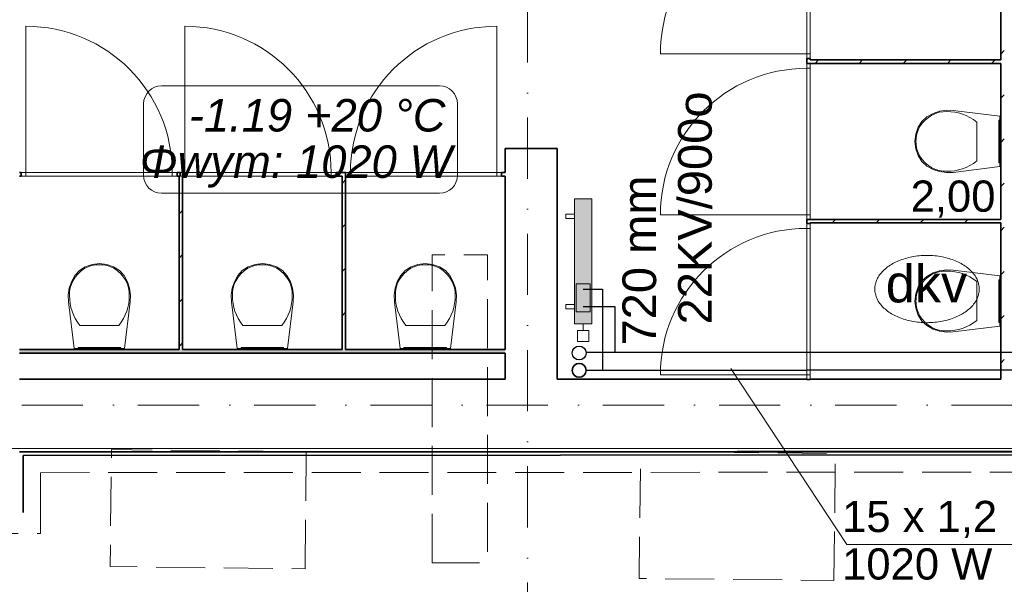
# Model space of a CAD drawing. Header units: millimetres. Extents: x -75424 to 111134, y 39940 to 476713.
# Tile 14 of 24: x 37940 to 43619, y 237727 to 240983. Entities that reach past the tile are written whole.
import ezdxf
from ezdxf.lldxf.tags import DXFTag

# ---------------------------------------------------------------- set-up
doc = ezdxf.new("R2010")
doc.units = ezdxf.units.MM
doc.header["$MEASUREMENT"] = 0
doc.linetypes.add('Krawędzie ukryte', pattern=[3.912222, 2.822222, -1.09])
doc.linetypes.add('Kropki i Kreski', pattern=[6.702778, 3.527778, -1.763889, 0, -1.411111])
for name, color, linetype in [('#podkład', 252, 'Continuous'), ('- A - ocieplenie', 7, 'Continuous'), ('Drzwi Archicad', 7, 'Continuous'), ('IS_Armatura_podłączeniowa_grz._dolnozas.', 7, 'SOLID'), ('IS_Armatura_Therm', 7, 'SOLID'), ('IS_Grafika', 7, 'SOLID'), ('IS_Grzejniki_Plan_rzut', 7, 'SOLID'), ('IS_Opisy_działek_Therm', 7, 'SOLID'), ('IS_Powrót', 5, 'DASH'), ('IS_Text_Armatury_Therm', 7, 'Continuous'), ('IS_Text_Konstrukcji', 7, 'Continuous'), ('IS_Text_Odbiornikow_Therm', 7, 'Continuous'), ('IS_Zasilanie', 1, 'SOLID'), ('Konstrukcja - Siatka mod', 7, 'Continuous'), ('Konstrukcja - Stropy', 7, 'Continuous'), ('Konstrukcja - Ściany działowe', 7, 'Continuous'), ('Konstrukcja - Ściany nośne wew..P', 7, 'Continuous'), ('Konstrukcja - Ściany zewnętrzne', 7, 'Continuous'), ('Wnętrze - Wyposażenie', 7, 'Continuous'), ('z JAN', 7, 'Continuous')]:
    doc.layers.add(name, color=color, linetype=linetype)
doc.styles.add('MtXpl_Arial', font='arial.ttf', dxfattribs={"height": 0.2})
doc.styles.add('MtXpl_Arial1', font='ariali.ttf', dxfattribs={"height": 0.2})
doc.styles.get("Standard").update_dxf_attribs({"font": 'arial.ttf'})
doc.linetypes.add('CO_LINE', pattern='A,12.7,-5.08,["C.O.",Standard,S=2.54,R=0,X=-2.54,Y=-1.27],-6.35', length=24.13)
tags = doc.linetypes.add('DASH', pattern=[15, 10, -5]).pattern_tags.tags
tags[6:7] = [DXFTag(74, 4), DXFTag(75, 0), DXFTag(340, '0'), DXFTag(46, 0.0), DXFTag(50, 0.0), DXFTag(44, 0.0), DXFTag(45, 0.0)]
tags[4:5] = [DXFTag(74, 4), DXFTag(75, 0), DXFTag(340, '0'), DXFTag(46, 0.0), DXFTag(50, 0.0), DXFTag(44, 0.0), DXFTag(45, 0.0)]
tags = doc.linetypes.add('SOLID', pattern=[10, 10, 0]).pattern_tags.tags
tags[6:7] = [DXFTag(74, 4), DXFTag(75, 0), DXFTag(340, '0'), DXFTag(46, 0.0), DXFTag(50, 0.0), DXFTag(44, 0.0), DXFTag(45, 0.0)]
tags[4:5] = [DXFTag(74, 4), DXFTag(75, 0), DXFTag(340, '0'), DXFTag(46, 0.0), DXFTag(50, 0.0), DXFTag(44, 0.0), DXFTag(45, 0.0)]
pattern_1 = [(45, (-208051.03, 747718.21), (-127.27922, 127.27922), [])]

# ---------------------------------------------------------------- blocks, each defined once
blk = doc.blocks.new('SDFGHB')
at = {"layer": 'Konstrukcja - Ściany działowe', "linetype": 'Continuous', "lineweight": 13}
h = blk.add_hatch(dxfattribs=at)
h.set_pattern_fill('Bloczki_ceramiczne_0001', color=252, style=0, pattern_type=2)
h.set_pattern_definition(pattern_1)
h.paths.add_polyline_path([(43277.6, 458910.5), (43277.6, 461650.5), (43257.6, 461650.5), (43257.6, 458910.5)])
h = blk.add_hatch(dxfattribs=at)
h.set_pattern_fill('Bloczki_ceramiczne_0001', color=252, style=0, pattern_type=2)
h.set_pattern_definition(pattern_1)
h.paths.add_polyline_path([(42157.6, 460730.5), (43257.6, 460730.5), (43257.6, 460750.5), (42157.6, 460750.5)])
h = blk.add_hatch(dxfattribs=at)
h.set_pattern_fill('Bloczki_ceramiczne_0001', color=252, style=0, pattern_type=2)
h.set_pattern_definition(pattern_1)
h.paths.add_polyline_path([(38517.6, 460080.5), (38517.6, 459080.5), (38537.6, 459080.5), (38537.6, 460080.5)])
h = blk.add_hatch(dxfattribs=at)
h.set_pattern_fill('Bloczki_ceramiczne_0001', color=252, style=0, pattern_type=2)
h.set_pattern_definition(pattern_1)
h.paths.add_polyline_path([(39457.6, 460080.5), (39457.6, 459080.5), (39477.6, 459080.5), (39477.6, 460080.5)])
h = blk.add_hatch(dxfattribs=at)
h.set_pattern_fill('Bloczki_ceramiczne_0001', color=252, style=0, pattern_type=2)
h.set_pattern_definition(pattern_1)
h.paths.add_polyline_path([(42157.6, 459810.5), (43257.6, 459810.5), (43257.6, 459830.5), (42157.6, 459830.5)])
blk.add_hatch(color=252, dxfattribs=at).paths.add_polyline_path([(37597.6, 459060.5), (40397.6, 459060.5), (40397.6, 459080.5), (37597.6, 459080.5)])
at = {"layer": '- A - ocieplenie', "color": 252, "linetype": 'Continuous', "lineweight": 35, "ltscale": 100, "flags": 128}
for points in [[(50017.6, 458497.4), (37597.6, 458490.5)], [(37617.6, 458470.5), (50017.6, 458477.4)], [(37617.6, 458140.4), (37617.6, 458470.5)]]:
    blk.add_lwpolyline(points, dxfattribs=at)
at = {"layer": '- A - ocieplenie', "color": 252, "linetype": 'Krawędzie ukryte', "lineweight": 20, "ltscale": 100, "flags": 128}
for points in [[(37597.6, 458490.5), (37717.6, 458490.5)], [(50017.6, 458497.4), (37717.6, 458490.5)], [(37717.6, 458370.5), (50017.6, 458377.4)], [(37717.6, 458140.4), (37717.6, 458370.5)], [(37717.6, 458020.4), (37717.6, 458140.4)], [(34177.6, 458020.4), (37717.6, 458020.4)]]:
    blk.add_lwpolyline(points, dxfattribs=at)
at = {"layer": 'Drzwi Archicad', "color": 252, "linetype": 'Continuous', "lineweight": 13, "ltscale": 100}
for p, q in [((42137.6, 461630), (42137.6, 460786)), ((42157.6, 460786), (42157.6, 461630)), ((37634, 460100.5), (37634, 460944.5)), ((38550.5, 460100.5), (38550.5, 460944.5)), ((40349.6, 460100.5), (40349.6, 460944.5)), ((42137.6, 460786), (41293.6, 460786)), ((42137.6, 460758), (42137.6, 460786)), ((42137.6, 460786), (42157.6, 460786)), ((42137.6, 460786), (42157.6, 460786)), ((42157.6, 460758), (42137.6, 460758)), ((42157.6, 460786), (42157.6, 460798)), ((42157.6, 460798), (42157.6, 460758)), ((42137.6, 460702.1), (42137.6, 460730.1)), ((42137.6, 460730.1), (42157.6, 460730.1)), ((42157.6, 460702.1), (42137.6, 460702.1)), ((42137.6, 460702.1), (42137.6, 459858.1)), ((42157.6, 460702.1), (42137.6, 460702.1)), ((42157.6, 460730.1), (42157.6, 460690.1)), ((42157.6, 460690.1), (42157.6, 460702.1)), ((42157.6, 459858.1), (42157.6, 460702.1)), ((37606, 460080.5), (37606, 460100.5)), ((37606, 460100.5), (37634, 460100.5)), ((37646, 460080.5), (37606, 460080.5)), ((37634, 460100.5), (37634, 460080.5)), ((38478, 460100.5), (37634, 460100.5)), ((37634, 460100.5), (37634, 460080.5)), ((37634, 460080.5), (37646, 460080.5)), ((37634, 460080.5), (38478, 460080.5)), ((38466, 460080.5), (38478, 460080.5)), ((38506, 460080.5), (38466, 460080.5)), ((38478, 460080.5), (38478, 460100.5)), ((38478, 460100.5), (38506, 460100.5)), ((38478, 460080.5), (38478, 460100.5)), ((38506, 460100.5), (38506, 460080.5)), ((38522.5, 460080.5), (38522.5, 460100.5)), ((38522.5, 460100.5), (38550.5, 460100.5)), ((38562.5, 460080.5), (38522.5, 460080.5)), ((38550.5, 460100.5), (38550.5, 460080.5)), ((39394.5, 460100.5), (38550.5, 460100.5)), ((38550.5, 460100.5), (38550.5, 460080.5)), ((38550.5, 460080.5), (38562.5, 460080.5)), ((38550.5, 460080.5), (39394.5, 460080.5)), ((39382.5, 460080.5), (39394.5, 460080.5)), ((39422.5, 460080.5), (39382.5, 460080.5)), ((39394.5, 460080.5), (39394.5, 460100.5)), ((39394.5, 460100.5), (39422.5, 460100.5)), ((39394.5, 460080.5), (39394.5, 460100.5)), ((39422.5, 460100.5), (39422.5, 460080.5)), ((39505.6, 460100.5), (39477.6, 460100.5)), ((39477.6, 460100.5), (39477.6, 460080.5)), ((39477.6, 460080.5), (39517.6, 460080.5)), ((39505.6, 460080.5), (39505.6, 460100.5)), ((39505.6, 460100.5), (40349.6, 460100.5)), ((39505.6, 460080.5), (39505.6, 460100.5)), ((39517.6, 460080.5), (39505.6, 460080.5)), ((40349.6, 460080.5), (39505.6, 460080.5)), ((40349.6, 460080.5), (40337.6, 460080.5)), ((40337.6, 460080.5), (40377.6, 460080.5)), ((40377.6, 460100.5), (40349.6, 460100.5)), ((40349.6, 460100.5), (40349.6, 460080.5)), ((40349.6, 460100.5), (40349.6, 460080.5)), ((40377.6, 460080.5), (40377.6, 460100.5)), ((42137.6, 459858.1), (41293.6, 459858.1)), ((42137.6, 459830.1), (42137.6, 459858.1)), ((42137.6, 459858.1), (42157.6, 459858.1)), ((42137.6, 459858.1), (42157.6, 459858.1)), ((42157.6, 459858.1), (42157.6, 459870.1)), ((42157.6, 459870.1), (42157.6, 459830.1)), ((42157.6, 459830.1), (42137.6, 459830.1)), ((42137.6, 459779.4), (42137.6, 459807.4)), ((42137.6, 459807.4), (42157.6, 459807.4)), ((42157.6, 459807.4), (42157.6, 459767.4)), ((42157.6, 459779.4), (42137.6, 459779.4)), ((42137.6, 459779.4), (42137.6, 458935.4)), ((42157.6, 459779.4), (42137.6, 459779.4)), ((42157.6, 459767.4), (42157.6, 459779.4)), ((42157.6, 458935.4), (42157.6, 459779.4)), ((42137.6, 458935.4), (41293.6, 458935.4)), ((42137.6, 458907.4), (42137.6, 458935.4)), ((42137.6, 458935.4), (42157.6, 458935.4)), ((42137.6, 458935.4), (42157.6, 458935.4)), ((42157.6, 458935.4), (42157.6, 458947.4)), ((42157.6, 458947.4), (42157.6, 458907.4)), ((42157.6, 458907.4), (42137.6, 458907.4))]:
    blk.add_line(p, q, dxfattribs=at)
at = {"layer": 'Drzwi Archicad', "color": 252, "linetype": 'Continuous', "lineweight": 35, "ltscale": 100}
for p, q in [((42137.6, 460758), (42157.6, 460758)), ((42137.6, 460758), (42157.6, 460758)), ((42137.6, 460730.1), (42157.6, 460730.1)), ((42137.6, 460730.1), (42157.6, 460730.1)), ((40697.6, 460240.5), (40397.6, 460240.5)), ((37606, 460100.5), (37606, 460080.5)), ((37606, 460100.5), (37606, 460080.5)), ((38506, 460100.5), (38506, 460080.5)), ((38506, 460100.5), (38506, 460080.5)), ((38522.5, 460100.5), (38522.5, 460080.5)), ((38522.5, 460100.5), (38522.5, 460080.5)), ((39422.5, 460100.5), (39422.5, 460080.5)), ((39422.5, 460100.5), (39422.5, 460080.5)), ((39477.6, 460100.5), (39477.6, 460080.5)), ((39477.6, 460100.5), (39477.6, 460080.5)), ((40377.6, 460100.5), (40377.6, 460080.5)), ((40377.6, 460100.5), (40377.6, 460080.5)), ((42137.6, 459830.1), (42157.6, 459830.1)), ((42137.6, 459830.1), (42157.6, 459830.1)), ((42137.6, 459807.4), (42157.6, 459807.4)), ((42137.6, 459807.4), (42157.6, 459807.4)), ((42137.6, 458907.4), (42157.6, 458907.4)), ((42137.6, 458907.4), (42157.6, 458907.4))]:
    blk.add_line(p, q, dxfattribs=at)
at = {"layer": 'Drzwi Archicad', "color": 252, "linetype": 'Continuous', "lineweight": 13, "ltscale": 100}
for centre, start, end in [((42137.6, 460786), 90, 180), ((37634, 460100.5), 0, 90), ((38550.5, 460100.5), 0, 90), ((40349.6, 460100.5), 90, 180), ((42137.6, 459858.1), 90, 180), ((42137.6, 458935.4), 90, 180)]:
    blk.add_arc(centre, 844, start, end, dxfattribs=at)
at = {"layer": 'Konstrukcja - Siatka mod', "color": 252, "linetype": 'Kropki i Kreski', "lineweight": 13, "ltscale": 100}
for p, q in [((40527.6, 474496.4), (40527.6, 457531.6)), ((20180, 458760.5), (49624.6, 458760.5))]:
    blk.add_line(p, q, dxfattribs=at)
at = {"layer": 'Konstrukcja - Stropy', "color": 252, "linetype": 'Continuous', "lineweight": 13, "ltscale": 100, "flags": 128}
blk.add_lwpolyline([(22777.6, 458509.7), (34592.6, 458509.7), (34592.6, 463961.5), (37297.6, 463961.5), (37297.6, 458509.7), (49718.3, 458509.7), (49718.3, 471788.6), (40377.6, 471788.6), (40377.6, 466428.5), (30297.6, 466428.5), (30297.6, 467849.4), (22777.6, 467849.4)], close=True, dxfattribs=at)
at = {"layer": 'Konstrukcja - Ściany działowe', "color": 252, "linetype": 'Continuous', "lineweight": 35, "ltscale": 100}
for p, q in [((42137.6, 460758), (42157.6, 460758)), ((42137.6, 460730.1), (42157.6, 460730.1)), ((37606, 460100.5), (37606, 460080.5)), ((38506, 460100.5), (38506, 460080.5)), ((38522.5, 460100.5), (38522.5, 460080.5)), ((39422.5, 460100.5), (39422.5, 460080.5)), ((39477.6, 460100.5), (39477.6, 460080.5)), ((40377.6, 460100.5), (40377.6, 460080.5)), ((42137.6, 459830.1), (42157.6, 459830.1)), ((42137.6, 459807.4), (42157.6, 459807.4)), ((42137.6, 458907.4), (42157.6, 458907.4))]:
    blk.add_line(p, q, dxfattribs=at)
at = {"layer": 'Konstrukcja - Ściany działowe', "color": 252, "linetype": 'Continuous', "lineweight": 35, "ltscale": 100, "flags": 128}
for points in [[(43257.6, 461650.5), (43257.6, 460750.5)], [(42137.6, 460758), (42137.6, 460730.1)], [(42157.6, 460750.5), (42157.6, 460758)], [(43257.6, 460750.5), (42157.6, 460750.5)], [(42157.6, 460730.1), (42157.6, 460730.5)], [(42157.6, 460730.5), (43257.6, 460730.5)], [(43257.6, 460730.5), (43257.6, 459830.5)], [(37606, 460100.5), (37597.6, 460100.5)], [(37597.6, 460080.5), (37606, 460080.5)], [(38522.5, 460100.5), (38506, 460100.5)], [(38506, 460080.5), (38517.6, 460080.5)], [(38517.6, 460080.5), (38517.6, 459080.5)], [(38537.6, 459080.5), (38537.6, 460080.5)], [(39477.6, 460100.5), (39422.5, 460100.5)], [(39422.5, 460080.5), (39457.6, 460080.5)], [(39457.6, 460080.5), (39457.6, 459080.5)], [(39477.6, 460080.5), (39477.6, 460080.5)], [(39477.6, 459080.5), (39477.6, 460080.5)], [(40397.6, 460100.5), (40377.6, 460100.5)], [(40377.6, 460080.5), (40397.6, 460080.5)], [(42137.6, 459830.1), (42137.6, 459807.4)], [(43257.6, 459830.5), (42157.6, 459830.5)], [(42157.6, 459807.4), (42157.6, 459810.5)], [(42157.6, 459810.5), (43257.6, 459810.5)], [(43257.6, 459810.5), (43257.6, 458910.5)], [(38517.6, 459080.5), (37597.6, 459080.5)], [(37597.6, 459060.5), (40397.6, 459060.5)], [(39457.6, 459080.5), (38537.6, 459080.5)], [(40397.6, 459080.5), (39477.6, 459080.5)]]:
    blk.add_lwpolyline(points, dxfattribs=at)
at = {"layer": 'Konstrukcja - Ściany nośne wew..P', "color": 252, "linetype": 'Continuous', "lineweight": 35, "ltscale": 100}
blk.add_line((40697.6, 460240.5), (40397.6, 460240.5), dxfattribs=at)
at = {"layer": 'Konstrukcja - Ściany nośne wew..P', "color": 252, "linetype": 'Continuous', "lineweight": 35, "ltscale": 100, "flags": 128}
for points in [[(40397.6, 460240.5), (40397.6, 460100.5)], [(40697.6, 458910.5), (40697.6, 460240.5)], [(40397.6, 460080.5), (40397.6, 459080.5)], [(40397.6, 459060.5), (40397.6, 458910.5)]]:
    blk.add_lwpolyline(points, dxfattribs=at)
at = {"layer": 'Konstrukcja - Ściany zewnętrzne', "color": 252, "linetype": 'Continuous', "lineweight": 35, "ltscale": 100, "flags": 128}
for points in [[(40397.6, 458910.5), (37597.6, 458910.5)], [(42137.6, 458910.5), (40697.6, 458910.5)], [(43257.6, 458910.5), (42157.6, 458910.5)], [(37597.6, 458490.5), (47693.9, 458490.5)]]:
    blk.add_lwpolyline(points, dxfattribs=at)
at = {"layer": 'Wnętrze - Wyposażenie', "color": 252, "linetype": 'Continuous', "lineweight": 13, "ltscale": 100}
for p, q in [((43119.1, 460392.5), (43119.1, 460280.4)), ((43119.1, 460280.4), (43119.1, 460168.4)), ((43119.1, 459472.5), (43119.1, 459360.4)), ((43119.1, 459360.4), (43119.1, 459248.4)), ((38057.5, 459219), (37945.5, 459219)), ((38169.6, 459219), (38057.5, 459219)), ((38997.5, 459219), (38885.5, 459219)), ((39109.6, 459219), (38997.5, 459219)), ((39937.5, 459219), (39825.5, 459219)), ((40049.6, 459219), (39937.5, 459219))]:
    blk.add_line(p, q, dxfattribs=at)
at = {"layer": 'Wnętrze - Wyposażenie', "color": 252, "linetype": 'Continuous', "lineweight": 13, "ltscale": 100, "flags": 128}
for points in [[(42904.4, 460106.2), (42866.3, 460118.9), (42830.4, 460138.5), (42801.9, 460164.8), (42780.1, 460198.8), (42766.3, 460238.2), (42761.6, 460280.4), (42766.3, 460322.7), (42780.1, 460362.1), (42801.9, 460396), (42830.4, 460422.4), (42866.3, 460441.9), (42904.4, 460454.7), (42943.7, 460460.3), (42983.3, 460458.7), (43251.6, 460425.4), (43251.6, 460135.4), (42983.3, 460102.1), (42943.7, 460100.5)], [(43251.6, 460403.4), (43251.6, 460157.4), (43246.6, 460157.4), (43246.6, 460403.4)], [(37883.3, 459433.6), (37896, 459471.7), (37915.6, 459507.6), (37941.9, 459536.1), (37975.9, 459558), (38015.3, 459571.7), (38057.5, 459576.5), (38099.7, 459571.7), (38139.1, 459558), (38173.1, 459536.1), (38199.5, 459507.6), (38219, 459471.7), (38231.8, 459433.6), (38237.4, 459394.3), (38235.8, 459354.7), (38202.5, 459086.5), (37912.5, 459086.5), (37879.2, 459354.7), (37877.6, 459394.3)], [(38823.3, 459433.6), (38836, 459471.7), (38855.6, 459507.6), (38881.9, 459536.1), (38915.9, 459558), (38955.3, 459571.7), (38997.5, 459576.5), (39039.7, 459571.7), (39079.1, 459558), (39113.1, 459536.1), (39139.5, 459507.6), (39159, 459471.7), (39171.8, 459433.6), (39177.4, 459394.3), (39175.8, 459354.7), (39142.5, 459086.5), (38852.5, 459086.5), (38819.2, 459354.7), (38817.6, 459394.3)], [(39763.3, 459433.6), (39776, 459471.7), (39795.6, 459507.6), (39821.9, 459536.1), (39855.9, 459558), (39895.3, 459571.7), (39937.5, 459576.5), (39979.7, 459571.7), (40019.1, 459558), (40053.1, 459536.1), (40079.5, 459507.7), (40099, 459471.7), (40111.8, 459433.6), (40117.4, 459394.3), (40115.8, 459354.7), (40082.5, 459086.5), (39792.5, 459086.5), (39759.2, 459354.7), (39757.6, 459394.3)], [(42904.4, 459186.2), (42866.3, 459198.9), (42830.4, 459218.5), (42801.9, 459244.8), (42780.1, 459278.8), (42766.3, 459318.2), (42761.6, 459360.4), (42766.3, 459402.7), (42780.1, 459442.1), (42801.9, 459476), (42830.4, 459502.4), (42866.3, 459521.9), (42904.4, 459534.7), (42943.7, 459540.3), (42983.3, 459538.7), (43251.6, 459505.4), (43251.6, 459215.4), (42983.3, 459182.1), (42943.7, 459180.5)], [(43251.6, 459483.4), (43251.6, 459237.4), (43246.6, 459237.4), (43246.6, 459483.4)], [(38180.5, 459086.5), (37934.5, 459086.5), (37934.5, 459091.5), (38180.5, 459091.5)], [(39120.5, 459086.5), (38874.5, 459086.5), (38874.5, 459091.5), (39120.5, 459091.5)], [(40060.5, 459086.5), (39814.5, 459086.5), (39814.5, 459091.5), (40060.5, 459091.5)]]:
    blk.add_lwpolyline(points, close=True, dxfattribs=at)
at = {"layer": 'Wnętrze - Wyposażenie', "color": 252, "linetype": 'Continuous', "lineweight": 13, "ltscale": 100}
for centre, major_axis, start_param, end_param in [((42935.9, 460188.4), (0, 264.2), 6.227458, 7.128046), ((42954.6, 460015), (0, 437.4), 5.753783, 6.306803), ((42874.3, 460279.6), (0, 142.5), 0.938292, 1.564935), ((42874.3, 460281.3), (0, 142.5), 1.576657, 2.203301), ((42935.9, 460372.5), (0, 264.2), 2.296735, 3.197324), ((42954.5, 460545.9), (0, 437.4), 3.117977, 3.670997), ((38058.4, 459463.7), (142.5, 0), 1.576657, 2.203301), ((38056.7, 459463.7), (142.5, 0), 0.938292, 1.564935), ((38998.4, 459463.7), (142.5, 0), 1.576657, 2.203301), ((38996.7, 459463.7), (142.5, 0), 0.938292, 1.564935), ((39938.4, 459463.7), (142.5, 0), 1.576657, 2.203301), ((39936.7, 459463.7), (142.5, 0), 0.938292, 1.564935), ((38149.5, 459402.1), (264.2, 0), 2.296735, 3.197324), ((37965.5, 459402.1), (264.2, 0), 6.227458, 7.128046), ((39089.5, 459402.1), (264.2, 0), 2.296735, 3.197324), ((38905.5, 459402.1), (264.2, 0), 6.227458, 7.128046), ((40029.5, 459402.1), (264.2, 0), 2.296735, 3.197324), ((39845.5, 459402.1), (264.2, 0), 6.227458, 7.128046), ((42935.9, 459268.4), (0, 264.2), 6.227458, 7.128046), ((42954.6, 459095), (0, 437.4), 5.753783, 6.306803), ((42874.3, 459359.6), (0, 142.5), 0.938292, 1.564935), ((38323, 459383.5), (437.4, 0), 3.117977, 3.670997), ((37792.1, 459383.5), (437.4, 0), 5.753783, 6.306803), ((39263, 459383.5), (437.4, 0), 3.117977, 3.670997), ((38732.1, 459383.5), (437.4, 0), 5.753783, 6.306803), ((40203, 459383.5), (437.4, 0), 3.117977, 3.670997), ((39672.1, 459383.5), (437.4, 0), 5.753783, 6.306803), ((42874.3, 459361.3), (0, 142.5), 1.576657, 2.203301), ((42935.9, 459452.5), (0, 264.2), 2.296735, 3.197324), ((42954.5, 459625.9), (0, 437.4), 3.117977, 3.670997)]:
    blk.add_ellipse(centre, major_axis=major_axis, ratio=0.744822, start_param=start_param, end_param=end_param, dxfattribs=at)
at = {"layer": 'z JAN', "color": 252, "linetype": 'Krawędzie ukryte', "lineweight": 13, "ltscale": 100, "flags": 128}
for points in [[(39978, 457851.4), (39978, 459625.9), (40295.7, 459625.9), (40295.7, 457851.4)], [(39243.7, 457816.5), (39251.1, 458491.4), (38127.3, 458503.7), (38119.9, 457828.8)], [(42295.1, 457748.7), (42303.1, 458480.7), (41179.4, 458493), (41171.4, 457761)]]:
    blk.add_lwpolyline(points, close=True, dxfattribs=at)

msp = doc.modelspace()

# ---------------------------------------------------------------- linework, layer by layer
at = {"layer": 'IS_Armatura_podłączeniowa_grz._dolnozas.', "color": 7, "lineweight": 5, "ltscale": 10}
for p, q in [((41150.3, 239459.1), (41150.3, 239299.1)), ((41230.3, 239459.1), (41150.3, 239459.1)), ((41230.3, 239299.1), (41230.3, 239459.1)), ((41150.3, 239299.1), (41230.3, 239299.1))]:
    msp.add_line(p, q, dxfattribs=at)
at = {"layer": 'IS_Armatura_Therm', "color": 7, "lineweight": 5, "ltscale": 10}
for p, q in [((41157.8, 239191.6), (41157.8, 239126.6)), ((41222.8, 239191.6), (41157.8, 239191.6)), ((41190.3, 239229.1), (41190.3, 239191.6)), ((41222.8, 239126.6), (41222.8, 239191.6)), ((41157.8, 239126.6), (41222.8, 239126.6))]:
    msp.add_line(p, q, dxfattribs=at)
at = {"layer": 'IS_Grafika', "color": 7, "lineweight": 5, "ltscale": 10}
for points, knots in [([(43173.6, 239623.9), (43158.7, 239623.9), (43129.6, 239622.5), (43087.1, 239616.4), (43047, 239606.7), (43010, 239593.5), (42976.3, 239577.2), (42946.4, 239558.2), (42920.8, 239536.5), (42900, 239512.6), (42884.4, 239486.6), (42874.7, 239458.8), (42872.4, 239439.5), (42872.4, 239429.8)], [0, 0, 0, 0, 44.551799, 87.463809, 128.633135, 167.946913, 205.304033, 240.642875, 273.978003, 305.448731, 335.37975, 364.344465, 393.203815, 393.203815, 393.203815, 393.203815]), ([(43474.7, 239429.8), (43474.7, 239439.5), (43472.5, 239458.8), (43462.8, 239486.6), (43447.2, 239512.6), (43426.4, 239536.5), (43400.8, 239558.2), (43370.9, 239577.2), (43337.2, 239593.5), (43300.2, 239606.7), (43260.1, 239616.4), (43217.6, 239622.5), (43188.4, 239623.9), (43173.6, 239623.9)], [0, 0, 0, 0, 28.859349, 57.824065, 87.755084, 119.225812, 152.560939, 187.899782, 225.256901, 264.570679, 305.740005, 348.652015, 393.203815, 393.203815, 393.203815, 393.203815]), ([(42872.4, 239429.8), (42872.4, 239420.2), (42874.7, 239400.9), (42884.4, 239373.1), (42900, 239347.1), (42920.8, 239323.1), (42946.4, 239301.5), (42976.3, 239282.4), (43010, 239266.2), (43047, 239253), (43087.1, 239243.2), (43129.6, 239237.1), (43158.7, 239235.8), (43173.6, 239235.8)], [0, 0, 0, 0, 28.859349, 57.824065, 87.755084, 119.225812, 152.560939, 187.899782, 225.256901, 264.570679, 305.740005, 348.652015, 393.203815, 393.203815, 393.203815, 393.203815]), ([(43173.6, 239235.8), (43188.4, 239235.8), (43217.6, 239237.1), (43260.1, 239243.2), (43300.2, 239253), (43337.2, 239266.2), (43370.9, 239282.4), (43400.8, 239301.5), (43426.4, 239323.1), (43447.2, 239347.1), (43462.8, 239373.1), (43472.5, 239400.9), (43474.7, 239420.2), (43474.7, 239429.8)], [0, 0, 0, 0, 44.551799, 87.463809, 128.633135, 167.946913, 205.304033, 240.642875, 273.978003, 305.448731, 335.37975, 364.344465, 393.203815, 393.203815, 393.203815, 393.203815])]:
    msp.add_open_spline(points, degree=3, knots=knots, dxfattribs=at)
at = {"layer": 'IS_Grzejniki_Plan_rzut', "color": 7, "lineweight": 5, "ltscale": 10}
for p, q in [((41140.3, 239949.1), (41140.3, 239229.1)), ((41240.3, 239949.1), (41140.3, 239949.1)), ((41240.3, 239229.1), (41240.3, 239949.1)), ((41140.3, 239861.6), (41090.3, 239861.6)), ((41090.3, 239861.6), (41090.3, 239836.6)), ((41090.3, 239836.6), (41140.3, 239836.6)), ((41090.3, 239316.6), (41090.3, 239341.6)), ((41090.3, 239341.6), (41140.3, 239341.6)), ((41140.3, 239316.6), (41090.3, 239316.6)), ((41140.3, 239229.1), (41240.3, 239229.1))]:
    msp.add_line(p, q, dxfattribs=at)
at = {"layer": 'IS_Grzejniki_Plan_rzut', "color": 251, "linetype": 'Continuous', "lineweight": 5, "ltscale": 10, "extrusion": (0, 0, -1)}
for points in [[(-41240.3, 239229.1), (-41140.3, 239949.1), (-41140.3, 239229.1)], [(-41140.3, 239949.1), (-41240.3, 239229.1), (-41240.3, 239949.1)]]:
    msp.add_solid(points, dxfattribs=at)
at = {"layer": 'IS_Opisy_działek_Therm', "color": 7, "lineweight": 5, "ltscale": 10}
for p, q in [((42042.7, 238971.8), (42711.2, 237956.9)), ((42711.2, 237956.9), (43741.2, 237956.9))]:
    msp.add_line(p, q, dxfattribs=at)
at = {"layer": 'IS_Powrót', "color": 5, "lineweight": 30, "ltscale": 20}
for p, q in [((41190.3, 239329.1), (41373.1, 239329.1)), ((41373.1, 239329.1), (41373.1, 239063.1))]:
    msp.add_line(p, q, dxfattribs=at)
at = {"layer": 'IS_Powrót', "color": 4, "linetype": 'CO_LINE', "lineweight": 30, "ltscale": 30}
msp.add_line((43670.3, 239063.1), (41206.1, 239063.1), dxfattribs=at)
at = {"layer": 'IS_Powrót', "color": 5, "linetype": 'CO_LINE', "lineweight": 30, "ltscale": 30}
msp.add_circle((41166.7, 239061), 40, dxfattribs=at)
at = {"layer": 'IS_Text_Konstrukcji', "color": 7, "linetype": 'SOLID', "lineweight": 5, "ltscale": 10}
for p, q in [((40361.3, 240601.8), (38757.9, 240601.8)), ((38654.6, 240498.5), (38654.6, 240085.2)), ((40464.6, 240085.2), (40464.6, 240498.5)), ((38757.9, 239981.8), (40361.3, 239981.8))]:
    msp.add_line(p, q, dxfattribs=at)
for centre, start, end in [((38757.9, 240498.5), 90, 180), ((40361.3, 240498.5), 360, 90), ((38757.9, 240085.2), 180, 270), ((40361.3, 240085.2), 270, 0)]:
    msp.add_arc(centre, 103.3, start, end, dxfattribs=at)
at = {"layer": 'IS_Zasilanie', "color": 1, "lineweight": 30, "ltscale": 10}
for p, q in [((41190.3, 239429.1), (41301.2, 239429.1)), ((41301.2, 239429.1), (41301.2, 238961.1))]:
    msp.add_line(p, q, dxfattribs=at)
at = {"layer": 'IS_Zasilanie', "color": 6, "linetype": 'CO_LINE', "lineweight": 35, "ltscale": 30}
msp.add_line((43748.4, 238963.1), (41206.7, 238961), dxfattribs=at)
msp.add_circle((41166.7, 238961), 40, dxfattribs=at)

# ---------------------------------------------------------------- block references
at = {"layer": '#podkład'}
msp.add_blockref('SDFGHB', (341.9, -219999.6), dxfattribs=at)

# ---------------------------------------------------------------- texts
at = {"layer": 'IS_Grafika', "color": 7, "lineweight": 5, "ltscale": 10, "style": 'MtXpl_Arial'}
msp.add_text('dkv', height=216, dxfattribs=at).set_placement((42935.7, 239352.8))
at = {"layer": 'IS_Opisy_działek_Therm', "color": 7, "lineweight": 5, "ltscale": 10, "style": 'MtXpl_Arial'}
for s, p in [('15 x 1,2', (42683.8, 238028.4)), ('1020 W', (42683.8, 237754.6))]:
    msp.add_text(s, height=180, dxfattribs=at).set_placement(p)
at = {"layer": 'IS_Text_Armatury_Therm', "color": 7, "linetype": 'SOLID', "lineweight": 5, "ltscale": 10, "insert": (43079.2, 239842.1), "char_height": 180, "attachment_point": 7}
msp.add_mtext('\\fArial|b0|i0;2,00  ', dxfattribs=at)
at = {"layer": 'IS_Text_Konstrukcji', "color": 7, "linetype": 'SOLID', "lineweight": 5, "ltscale": 10, "style": 'MtXpl_Arial1'}
for s, p in [('-1.19', (38915.4, 240338.2)), ('+20 °C', (39586.2, 240338.2)), ('Φwym: 1020 W', (38631.9, 240070.8))]:
    msp.add_text(s, height=187.2, dxfattribs=at).set_placement(p)
at = {"layer": 'IS_Text_Odbiornikow_Therm', "color": 7, "linetype": 'SOLID', "lineweight": 5, "ltscale": 10, "char_height": 194.4, "rotation": 90}
for s, insert, attachment_point in [('\\fArial|b0|i0;22KV/900o', (41737.5, 239225.4), 1), ('\\fArial|b0|i0;720 mm', (41416.6, 240084.8), 3)]:
    msp.add_mtext(s, dxfattribs=dict(at, insert=insert, attachment_point=attachment_point))

doc.saveas('drawing.dxf')
